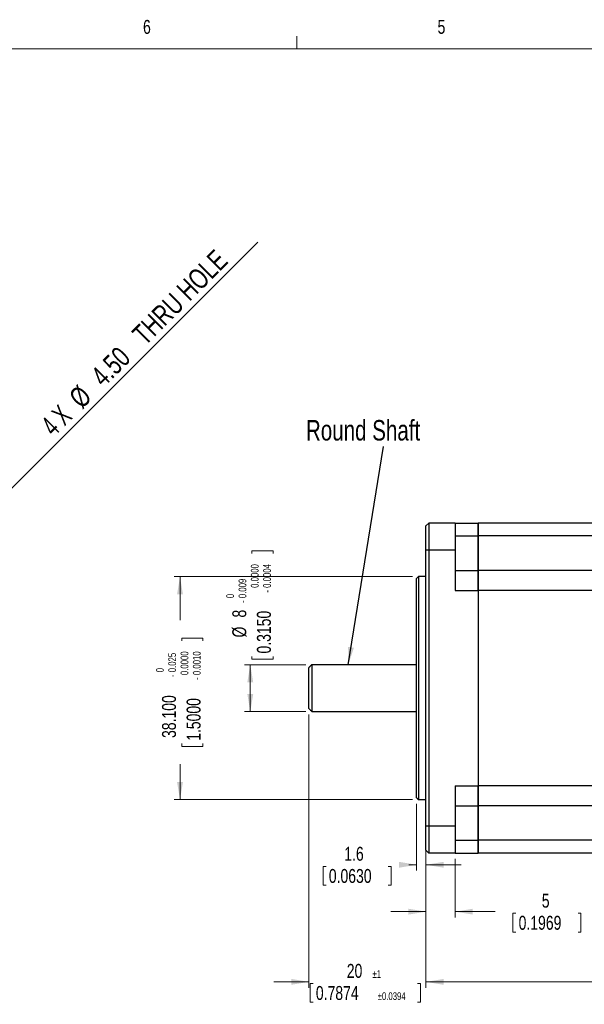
# Model space of a CAD drawing. Header units: millimetres. Extents: x 11 to 421, y 5 to 275.
# Tile 7 of 9: x 119 to 215, y 107 to 275. Entities that reach past the tile are written whole.
import ezdxf

# ---------------------------------------------------------------- set-up
doc = ezdxf.new("R2010")
doc.units = ezdxf.units.MM
doc.styles.add('SLDTEXTSTYLE0', font='TXT', dxfattribs={"width": 0.75})
doc.styles.add('SLDTEXTSTYLE3', font='TXT', dxfattribs={"width": 0.666667})
doc.dimstyles.new('SLDDIMSTYLE0', dxfattribs={"dimtxt": 0, "dimasz": 3, "dimexe": 0, "dimexo": 0.0625, "dimgap": 0, "dimtad": 0, "dimtih": 1, "dimtoh": 1, "dimdec": 0, "dimrnd": 1e-09, "dimzin": 0, "dimdsep": 46, "dimtxsty": 'Standard', "dimsah": 1, "dimcen": 0.09, "dimadec": 0, "dimazin": 0, "dimtfac": 3, "dimtdec": 0, "dimtofl": 0, "dimtmove": 0, "dimatfit": 3, "dimfxl": 1, "dimtolj": 1, "dimtzin": 0, "dimarcsym": 0})
doc.dimstyles.new('SLDDIMSTYLE10', dxfattribs={"dimtxt": 2.38125, "dimasz": 3, "dimexe": 0, "dimexo": 0.0625, "dimgap": 0.595313, "dimtad": 0, "dimdec": 1, "dimrnd": 1e-09, "dimzin": 12, "dimdsep": 46, "dimtxsty": 'SLDTEXTSTYLE0', "dimsah": 1, "dimcen": 0.09, "dimadec": 0, "dimazin": 0, "dimtol": 1, "dimtp": 1, "dimtm": 1, "dimtfac": 1, "dimtdec": 1, "dimtofl": 0, "dimtmove": 0, "dimatfit": 3, "dimfxl": 1, "dimtolj": 1, "dimarcsym": 0})
doc.dimstyles.new('SLDDIMSTYLE11', dxfattribs={"dimtxt": 2.38125, "dimasz": 3, "dimexe": 0, "dimexo": 0.0625, "dimgap": 0.595313, "dimtad": 0, "dimdec": 3, "dimrnd": 1e-09, "dimzin": 4, "dimdsep": 46, "dimtxsty": 'SLDTEXTSTYLE0', "dimsah": 1, "dimcen": 0.09, "dimadec": 0, "dimazin": 0, "dimtol": 1, "dimtm": 0.025, "dimtfac": 0.555556, "dimtdec": 3, "dimtofl": 0, "dimtmove": 0, "dimatfit": 3, "dimfxl": 1, "dimtolj": 1, "dimtzin": 0, "dimarcsym": 0})
doc.dimstyles.new('SLDDIMSTYLE12', dxfattribs={"dimtxt": 2.38125, "dimasz": 3, "dimexe": 0, "dimexo": 0.0625, "dimgap": 0.595313, "dimtad": 0, "dimdec": 3, "dimrnd": 1e-09, "dimzin": 12, "dimdsep": 46, "dimtxsty": 'SLDTEXTSTYLE0', "dimsah": 1, "dimcen": 0.09, "dimadec": 0, "dimazin": 0, "dimtol": 1, "dimtm": 0.009, "dimtfac": 1.8, "dimtdec": 3, "dimtofl": 0, "dimtmove": 0, "dimatfit": 3, "dimfxl": 1, "dimtolj": 1, "dimtzin": 0, "dimarcsym": 0})
doc.dimstyles.new('SLDDIMSTYLE4', dxfattribs={"dimtxt": 3.5, "dimasz": 3, "dimexe": 0, "dimexo": 0.0625, "dimgap": 0.875, "dimtad": 2, "dimrnd": 1e-09, "dimzin": 4, "dimdsep": 46, "dimtxsty": 'SLDTEXTSTYLE0', "dimsah": 1, "dimcen": 0.09, "dimadec": 0, "dimazin": 0, "dimtfac": 1, "dimtmove": 0, "dimatfit": 3, "dimfxl": 1, "dimtolj": 1, "dimtzin": 12, "dimarcsym": 0})
doc.dimstyles.new('SLDDIMSTYLE5', dxfattribs={"dimtxt": 2.38125, "dimasz": 3, "dimexe": 0, "dimexo": 0.0625, "dimgap": 0.595313, "dimtad": 0, "dimrnd": 1e-09, "dimzin": 12, "dimdsep": 46, "dimtxsty": 'SLDTEXTSTYLE0', "dimsah": 1, "dimcen": 0.09, "dimadec": 0, "dimazin": 0, "dimtfac": 1, "dimtofl": 0, "dimtmove": 0, "dimatfit": 3, "dimfxl": 1, "dimtolj": 1, "dimtzin": 12, "dimarcsym": 0})
doc.dimstyles.new('SLDDIMSTYLE8', dxfattribs={"dimtxt": 2.38125, "dimasz": 3, "dimexe": 0, "dimexo": 0.0625, "dimgap": 0.595313, "dimtad": 0, "dimrnd": 1e-09, "dimzin": 12, "dimdsep": 46, "dimtxsty": 'SLDTEXTSTYLE0', "dimsah": 1, "dimcen": 0.09, "dimadec": 0, "dimazin": 0, "dimtfac": 1, "dimtofl": 0, "dimtmove": 0, "dimatfit": 3, "dimfxl": 1, "dimtolj": 1, "dimtzin": 12, "dimarcsym": 0})
doc.dimstyles.new('SLDDIMSTYLE9', dxfattribs={"dimtxt": 2.38125, "dimasz": 3, "dimexe": 0, "dimexo": 0.0625, "dimgap": 0.595313, "dimtad": 0, "dimdec": 1, "dimrnd": 1e-09, "dimzin": 12, "dimdsep": 46, "dimtxsty": 'SLDTEXTSTYLE0', "dimsah": 1, "dimcen": 0.09, "dimadec": 0, "dimazin": 0, "dimtfac": 1, "dimtdec": 1, "dimtofl": 0, "dimtmove": 0, "dimatfit": 3, "dimfxl": 1, "dimtolj": 1, "dimtzin": 12, "dimarcsym": 0})

# ---------------------------------------------------------------- blocks, each defined once
blk = doc.blocks.new('*D8')
at = {"color": 7, "linetype": 'Continuous', "lineweight": 0}
for q in [(159.25, 237.26), (105.05, 183.05)]:
    blk.add_line((108.23, 186.24), q, dxfattribs=at)
blk.add_solid([(108.23, 186.24), (110.7, 188), (110, 188.71)], dxfattribs=at)
at = {"color": 7, "linetype": 'Continuous', "lineweight": 0, "char_height": 3.5, "attachment_point": 1, "rotation": 45}
for s, insert, style in [(' THRU HOLE', (136.87, 221.25), 'SLDTEXTSTYLE0'), ('4.50', (130.47, 214.85), 'SLDTEXTSTYLE0'), ('%%c', (126.74, 211.13), 'SLDTEXTSTYLE0'), ('4 X', (121.95, 206.41), 'SLDTEXTSTYLE3')]:
    blk.add_mtext(s, dxfattribs=dict(at, insert=insert, style=style))
blk = doc.blocks.new('*D14')
at = {"color": 7, "linetype": 'Continuous', "lineweight": 0}
for p, q in [((187.98, 136.5), (187.98, 109.87)), ((307.18, 135.26), (307.18, 109.87)), ((187.98, 110.87), (244.11, 110.87)), ((307.18, 110.87), (249.72, 110.87))]:
    blk.add_line(p, q, dxfattribs=at)
for points in [[(187.98, 110.87), (190.98, 110.37), (190.98, 111.37)], [(307.18, 110.87), (304.18, 111.37), (304.18, 110.37)]]:
    blk.add_solid(points, dxfattribs=at)
at = {"color": 7, "linetype": 'Continuous', "lineweight": 0, "insert": (246.18, 112.05), "char_height": 2.38, "attachment_point": 1, "style": 'SLDTEXTSTYLE0'}
blk.add_mtext('L', dxfattribs=at)
blk = doc.blocks.new('*D18')
at = {"color": 7, "linetype": 'Continuous', "lineweight": 0}
for p, q in [((187.98, 136.5), (187.98, 121.87)), ((192.98, 131.87), (192.98, 121.87)), ((187.98, 122.87), (181.98, 122.87)), ((192.98, 122.87), (199.8, 122.87)), ((202.84, 122.59), (202.84, 119.38)), ((202.84, 122.59), (203.32, 122.59)), ((214.44, 122.59), (213.96, 122.59)), ((214.44, 122.59), (214.44, 119.38)), ((202.84, 119.38), (203.32, 119.38)), ((214.44, 119.38), (213.96, 119.38))]:
    blk.add_line(p, q, dxfattribs=at)
for points in [[(187.98, 122.87), (184.98, 123.37), (184.98, 122.37)], [(192.98, 122.87), (195.98, 122.37), (195.98, 123.37)]]:
    blk.add_solid(points, dxfattribs=at)
at = {"color": 7, "linetype": 'Continuous', "lineweight": 0, "attachment_point": 1, "style": 'SLDTEXTSTYLE0'}
for s, insert, char_height in [('5', (207.76, 125.94), 2.38), ('0.1969', (203.8, 122.16), 2.381)]:
    blk.add_mtext(s, dxfattribs=dict(at, insert=insert, char_height=char_height))
blk = doc.blocks.new('*D19')
at = {"color": 7, "linetype": 'Continuous', "lineweight": 0}
for p, q in [((186.38, 141.32), (186.38, 129.88)), ((187.98, 136.5), (187.98, 129.88)), ((170.43, 130.59), (170.43, 127.38)), ((170.43, 130.59), (170.91, 130.59)), ((182.03, 130.59), (181.54, 130.59)), ((182.03, 130.59), (182.03, 127.38)), ((186.38, 130.88), (185.06, 130.88)), ((187.98, 130.88), (193.98, 130.88)), ((170.43, 127.38), (170.91, 127.38)), ((182.03, 127.38), (181.54, 127.38))]:
    blk.add_line(p, q, dxfattribs=at)
for points in [[(186.38, 130.88), (183.38, 131.38), (183.38, 130.38)], [(187.98, 130.88), (190.98, 130.38), (190.98, 131.38)]]:
    blk.add_solid(points, dxfattribs=at)
at = {"color": 7, "linetype": 'Continuous', "lineweight": 0, "char_height": 2.381, "attachment_point": 1, "style": 'SLDTEXTSTYLE0'}
for s, insert in [('1.6', (174.03, 133.95)), ('0.0630', (171.39, 130.16))]:
    blk.add_mtext(s, dxfattribs=dict(at, insert=insert))
blk = doc.blocks.new('*D20')
at = {"color": 7, "linetype": 'Continuous', "lineweight": 0}
for p, q in [((167.98, 156.57), (167.98, 109.87)), ((187.98, 136.5), (187.98, 109.87)), ((167.98, 110.87), (161.98, 110.87)), ((168.22, 110.59), (168.22, 107.38)), ((168.22, 110.59), (168.7, 110.59)), ((187.04, 110.59), (186.55, 110.59)), ((187.04, 110.59), (187.04, 107.38)), ((187.98, 110.87), (193.98, 110.87)), ((168.22, 107.38), (168.7, 107.38)), ((187.04, 107.38), (186.55, 107.38))]:
    blk.add_line(p, q, dxfattribs=at)
for points in [[(167.98, 110.87), (164.98, 111.37), (164.98, 110.37)], [(187.98, 110.87), (190.98, 110.37), (190.98, 111.37)]]:
    blk.add_solid(points, dxfattribs=at)
at = {"color": 7, "linetype": 'Continuous', "lineweight": 0, "attachment_point": 1, "style": 'SLDTEXTSTYLE0'}
for s, insert, char_height in [('20', (174.46, 113.94), 2.381), ('±1', (178.85, 112.87), 1.323), ('0.7874', (169.18, 110.16), 2.381), ('±0.0394', (179.73, 109.09), 1.323)]:
    blk.add_mtext(s, dxfattribs=dict(at, insert=insert, char_height=char_height))
blk = doc.blocks.new('*D21')
at = {"color": 7, "linetype": 'Continuous', "lineweight": 0}
for p, q in [((185.68, 180.12), (144.98, 180.12)), ((145.98, 180.12), (145.98, 172.66)), ((146.27, 169.62), (149.9, 169.62)), ((146.27, 169.62), (146.27, 169.14)), ((149.9, 169.62), (149.9, 169.14)), ((146.27, 151.1), (146.27, 151.58)), ((149.9, 151.1), (149.9, 151.58)), ((146.27, 151.1), (149.9, 151.1)), ((145.98, 142.02), (145.98, 148.07)), ((185.68, 142.02), (144.98, 142.02))]:
    blk.add_line(p, q, dxfattribs=at)
for points in [[(145.98, 180.12), (145.48, 177.12), (146.48, 177.12)], [(145.98, 142.02), (146.48, 145.02), (145.48, 145.02)]]:
    blk.add_solid(points, dxfattribs=at)
at = {"color": 7, "linetype": 'Continuous', "lineweight": 0, "attachment_point": 1, "rotation": 90, "style": 'SLDTEXTSTYLE0'}
for s, insert, char_height in [('0.0000', (146.08, 163.29), 1.323), ('0.0010', (148.18, 163.29), 1.323), ('0.025', (143.98, 163.78), 1.323), ('0', (141.88, 163.78), 1.32), ('-', (143.98, 162.95), 1.32), ('38.100', (142.91, 152.55), 2.381), ('1.5000', (147.11, 152.06), 2.381), ('-', (148.18, 162.46), 1.32)]:
    blk.add_mtext(s, dxfattribs=dict(at, insert=insert, char_height=char_height))
blk = doc.blocks.new('*D22')
at = {"color": 7, "linetype": 'Continuous', "lineweight": 0}
for p, q in [((158.27, 184.54), (161.9, 184.54)), ((158.27, 184.54), (158.27, 184.06)), ((161.9, 184.54), (161.9, 184.06)), ((167.48, 165.07), (156.98, 165.07)), ((157.98, 157.07), (157.98, 165.07)), ((158.27, 166.01), (158.27, 166.5)), ((158.27, 166.01), (161.9, 166.01)), ((161.9, 166.01), (161.9, 166.5)), ((167.48, 157.07), (156.98, 157.07))]:
    blk.add_line(p, q, dxfattribs=at)
for points in [[(157.98, 165.07), (157.48, 162.07), (158.48, 162.07)], [(157.98, 157.07), (158.48, 160.07), (157.48, 160.07)]]:
    blk.add_solid(points, dxfattribs=at)
at = {"color": 7, "linetype": 'Continuous', "lineweight": 0, "attachment_point": 1, "rotation": 90, "style": 'SLDTEXTSTYLE0'}
for s, insert, char_height in [('0.0000', (158.08, 178.2), 1.323), ('0.0004', (160.18, 178.2), 1.323), ('0.009', (155.98, 176.44), 1.323), ('0', (153.88, 176.44), 1.32), ('0.3150', (159.11, 166.98), 2.381), ('-', (160.18, 177.38), 1.32), ('-', (155.98, 175.61), 1.32), ('8', (154.91, 173.13), 2.38), ('%%c', (154.91, 169.72), 2.381)]:
    blk.add_mtext(s, dxfattribs=dict(at, insert=insert, char_height=char_height))

msp = doc.modelspace()

# ---------------------------------------------------------------- linework, layer by layer
at = {"color": 7, "linetype": 'Continuous', "lineweight": 0}
for p, q in [((165.9192, 270.3087), (165.9192, 272.4626)), ((15.9068, 270.3087), (415.9568, 270.3087))]:
    msp.add_line(p, q, dxfattribs=at)
at = {"color": 7, "linetype": 'Continuous', "lineweight": 30}
for p, q in [((188.4816, 189.2753), (187.9816, 188.7753)), ((187.9816, 184.6449), (187.9816, 188.7753)), ((188.4816, 189.2753), (188.4816, 184.6449)), ((192.9816, 189.2753), (188.4816, 189.2753)), ((192.9816, 189.2753), (192.9816, 184.6449)), ((192.9816, 189.2753), (196.8816, 189.2753)), ((196.8816, 187.0916), (196.8816, 189.2753)), ((253.6816, 189.2753), (196.8816, 189.2753)), ((196.8816, 189.2753), (196.8816, 187.0916)), ((192.9816, 187.0916), (196.8816, 187.0916)), ((196.8816, 181.1973), (196.8816, 187.0916)), ((253.6816, 187.0916), (196.8816, 187.0916)), ((196.8816, 187.0916), (196.8816, 181.1973)), ((187.9816, 137.5048), (187.9816, 184.6449)), ((188.4816, 184.6449), (187.9816, 184.6449)), ((188.4816, 184.6449), (188.4816, 137.5048)), ((192.9816, 184.6449), (188.4816, 184.6449)), ((192.9816, 184.6449), (192.9816, 177.7753)), ((186.6816, 180.1248), (186.6816, 161.0748)), ((192.9816, 181.1973), (196.8816, 181.1973)), ((196.8816, 177.7753), (196.8816, 181.1973)), ((196.8816, 181.1973), (196.8816, 177.7753)), ((253.6816, 181.1973), (196.8816, 181.1973)), ((186.3816, 161.0748), (186.3816, 179.8248)), ((192.9816, 177.7753), (196.8816, 177.7753)), ((196.8816, 177.7753), (196.8816, 144.3743)), ((196.8816, 177.7753), (196.8816, 144.3743)), ((253.6816, 177.7753), (196.8816, 177.7753)), ((168.4816, 165.0748), (168.4816, 161.0748)), ((167.9816, 161.0748), (167.9816, 164.5748)), ((167.9816, 157.5748), (167.9816, 161.0748)), ((168.4816, 161.0748), (168.4816, 157.0748)), ((186.3816, 142.3248), (186.3816, 161.0748)), ((186.6816, 161.0748), (186.6816, 142.0248)), ((192.9816, 144.3743), (196.8816, 144.3743)), ((192.9816, 144.3743), (192.9816, 137.5048)), ((196.8816, 140.9523), (196.8816, 144.3743)), ((253.6816, 144.3743), (196.8816, 144.3743)), ((196.8816, 144.3743), (196.8816, 140.9523)), ((192.9816, 140.9523), (196.8816, 140.9523)), ((196.8816, 135.058), (196.8816, 140.9523)), ((253.6816, 140.9523), (196.8816, 140.9523)), ((196.8816, 140.9523), (196.8816, 135.058)), ((187.9816, 133.3743), (187.9816, 137.5048)), ((188.4816, 137.5048), (187.9816, 137.5048)), ((192.9816, 137.5048), (188.4816, 137.5048)), ((188.4816, 137.5048), (188.4816, 132.8743)), ((192.9816, 137.5048), (192.9816, 132.8743)), ((192.9816, 135.058), (196.8816, 135.058)), ((196.8816, 132.8743), (196.8816, 135.058)), ((253.6816, 135.058), (196.8816, 135.058)), ((196.8816, 135.058), (196.8816, 132.8743)), ((188.4816, 132.8743), (187.9816, 133.3743)), ((192.9816, 132.8743), (188.4816, 132.8743)), ((192.9816, 132.8743), (196.8816, 132.8743)), ((253.6816, 132.8743), (196.8816, 132.8743))]:
    msp.add_line(p, q, dxfattribs=at)
for points in [[(186.6816, 180.1248), (186.3816, 179.8248)], [(187.9816, 180.1248), (186.6816, 180.1248)], [(168.4816, 165.0748), (167.9816, 164.5748)], [(186.3816, 165.0748), (168.4816, 165.0748)], [(167.9816, 157.5748), (168.4816, 157.0748)], [(168.4816, 157.0748), (186.3816, 157.0748)], [(186.3816, 142.3248), (186.6816, 142.0248)], [(186.6816, 142.0248), (187.9816, 142.0248)]]:
    msp.add_open_spline(points, degree=1, dxfattribs=at)

# ---------------------------------------------------------------- texts
at = {"color": 7, "linetype": 'Continuous', "lineweight": 0, "attachment_point": 1, "style": 'SLDTEXTSTYLE0'}
for s, insert, char_height in [('6', (139.6667, 275.2534), 2.3813), ('5', (189.9588, 275.267), 2.3813), ('Round Shaft', (167.4796, 206.8822), 3.5)]:
    msp.add_mtext(s, dxfattribs=dict(at, insert=insert, char_height=char_height))

# ---------------------------------------------------------------- dimensions: what is measured, and where the dimension line sits
at = {"color": 7, "linetype": 'Continuous', "lineweight": 0}
dim = msp.add_diameter_dim_2p(p1=(105.0479, 183.0539), p2=(108.2299, 186.2359), text='4 X<> THRU HOLE', dimstyle='SLDDIMSTYLE4', dxfattribs=at)
dim.commit()
dim.dimension.update_dxf_attribs({"geometry": '*D8', "text_midpoint": (141.7084, 219.7144), "dimtype": 163})
dim = msp.add_linear_dim(base=(157.9816, 157.0748), p1=(168.4816, 165.0748), p2=(168.4816, 157.0748), angle=90, text='%%c<>', dimstyle='SLDDIMSTYLE12', dxfattribs=at)
dim.commit()
dim.dimension.update_dxf_attribs({"geometry": '*D22', "text_midpoint": (157.9816, 175.0876), "dimtype": 160})
dim = msp.add_linear_dim(base=(145.9816, 180.1248), p1=(186.6816, 142.0248), p2=(186.6816, 180.1248), angle=90, dimstyle='SLDDIMSTYLE11', dxfattribs=at)
dim.commit()
dim.dimension.update_dxf_attribs({"geometry": '*D21', "text_midpoint": (145.9816, 160.3616), "dimtype": 160})
for base, p1, p2, dimstyle, picture, middle in [((187.9816, 110.8743), (167.9816, 157.5748), (187.9816, 137.5048), 'SLDDIMSTYLE10', '*D20', (177.4312, 110.8743)), ((187.9816, 130.8754), (186.3816, 142.3248), (187.9816, 137.5048), 'SLDDIMSTYLE9', '*D19', (176.2256, 130.8754)), ((192.9816, 122.8743), (187.9816, 137.5048), (192.9816, 132.8743), 'SLDDIMSTYLE8', '*D18', (208.6387, 122.8743))]:
    dim = msp.add_linear_dim(base=base, p1=p1, p2=p2, dimstyle=dimstyle, dxfattribs=at)
    dim.commit()
    dim.dimension.update_dxf_attribs({"geometry": picture, "text_midpoint": middle, "dimtype": 160})
dim = msp.add_linear_dim(base=(187.9816, 110.8743), p1=(307.1816, 136.2552), p2=(187.9816, 137.5048), text='L', dimstyle='SLDDIMSTYLE5', dxfattribs=at)
dim.commit()
dim.dimension.update_dxf_attribs({"geometry": '*D14', "text_midpoint": (246.9166, 110.8743), "dimtype": 160})

# ---------------------------------------------------------------- leaders
msp.add_leader([(174.7026, 165.0748), (180.7101, 202.3684)], dimstyle='SLDDIMSTYLE0', dxfattribs=at)

doc.saveas('drawing.dxf')
